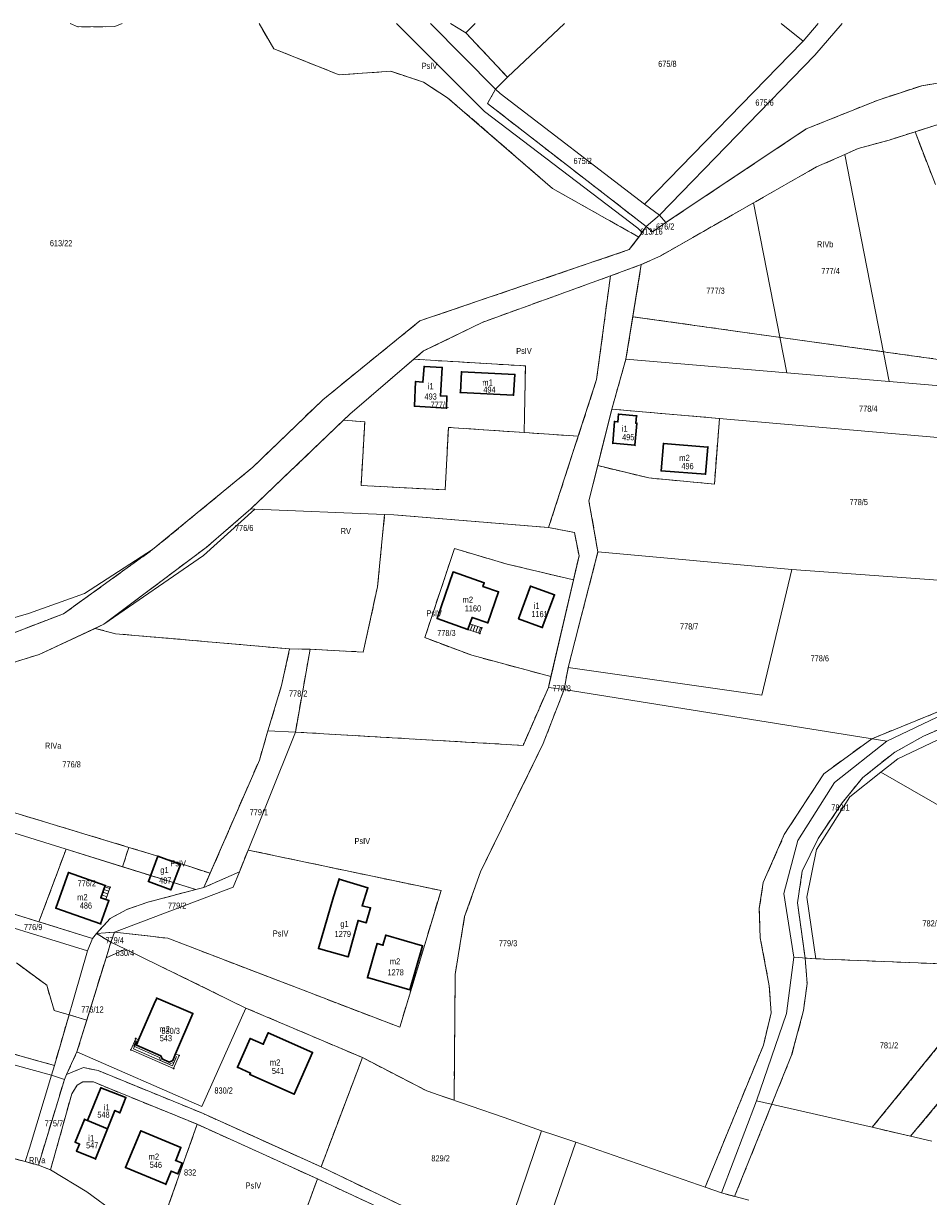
# Model space of a CAD drawing. Header units: metres. Extents: x 7498273 to 7499989, y 5499795 to 5500810.
# Tile 24 of 40: x 7499058 to 7499281, y 5500521 to 5500810. Entities that reach past the tile are written whole.
import ezdxf

# ---------------------------------------------------------------- set-up
doc = ezdxf.new("R2010")
doc.units = ezdxf.units.M
doc.header["$MEASUREMENT"] = 0
doc.linetypes.add('2.25_0.75', pattern=[3, 2.25, -0.75])
doc.layers.get('0').update_dxf_attribs({"color": 2})
for name, color, linetype, lineweight in [('209-oznaczenie konturu klasyfikacyjnego', 7, 'Continuous', 0), ('211-numer działki ewidencyjnej', 7, 'Continuous', 0), ('217-kontur klasyfikacyjny', 7, 'Continuous', 0), ('218-kontur użytku gruntowego', 7, 'Continuous', 0), ('219-działka ewidencyjna', 7, 'Continuous', 0), ('312-budynek ewidencyjny', 7, 'Continuous', 0), ('312-oznaczenie budynku ewidencyjnego', 7, 'Continuous', 0), ('312-oznaczenie budynku ewidencyjnego-Atr117', 7, 'Continuous', 0), ('352-schody', 7, 'Continuous', 0), ('Punkt budynku', 7, 'Continuous', 0), ('taras', 7, 'Continuous', 0)]:
    doc.layers.add(name, color=color, linetype=linetype, lineweight=lineweight)
doc.styles.get("Standard").update_dxf_attribs({"font": 'Working1250.shx', "width": 0.75})

# ---------------------------------------------------------------- blocks, each defined once
blk = doc.blocks.new('PUNKTBUD')
at = {"color": 0}
blk.add_circle((0, 0), 0.09, dxfattribs=at)

msp = doc.modelspace()

# ---------------------------------------------------------------- linework, layer by layer
at = {"layer": '217-kontur klasyfikacyjny', "color": 3, "linetype": '2.25_0.75', "lineweight": 13, "flags": 128}
for points in [[(7499071.79, 5500808.72), (7499069.878, 5500809.555)], [(7499082.696, 5500809.555), (7499080.88, 5500808.78)], [(7499119.96, 5500803.34), (7499116.341, 5500809.555)], [(7499163.427, 5500809.555), (7499167.24, 5500807.23)], [(7499080.88, 5500808.78), (7499071.79, 5500808.72)], [(7499167.24, 5500807.23), (7499177.52, 5500796.33)], [(7499136.03, 5500796.92), (7499119.96, 5500803.34)], [(7499148.78, 5500797.78), (7499136.03, 5500796.92)], [(7499156.8, 5500795.11), (7499148.78, 5500797.78)], [(7499162.73, 5500791.3), (7499156.8, 5500795.11)], [(7499177.52, 5500796.33), (7499174.51, 5500793.4)], [(7499279.46, 5500794.25), (7499294.96, 5500796.82)], [(7499174.51, 5500793.4), (7499172.56, 5500789.86)], [(7499268.66, 5500790.72), (7499279.46, 5500794.25)], [(7499188.56, 5500768.97), (7499162.73, 5500791.3)], [(7499172.56, 5500789.86), (7499211.63, 5500759.59)], [(7499251, 5500783.61), (7499268.66, 5500790.72)], [(7499216.45, 5500760.59), (7499251, 5500783.61)], [(7499283.69, 5500784.81), (7499277.76, 5500782.92)], [(7499271.37, 5500780.88), (7499263.79, 5500778.77)], [(7499277.76, 5500782.92), (7499271.37, 5500780.88)], [(7499282.77, 5500769.94), (7499277.76, 5500782.92)], [(7499263.79, 5500778.77), (7499260.51, 5500777.33)], [(7499260.51, 5500777.33), (7499253.5, 5500774.25)], [(7499253.5, 5500774.25), (7499238.05, 5500765.45)], [(7499209.8, 5500756.99), (7499188.56, 5500768.97)], [(7499238.05, 5500765.45), (7499215.23, 5500752.43)], [(7499213.18, 5500758.3), (7499216.45, 5500760.59)], [(7499209.8, 5500756.99), (7499210.66, 5500758.12)], [(7499210.66, 5500758.12), (7499211.63, 5500759.59)], [(7499211.63, 5500759.59), (7499213.18, 5500758.3)], [(7499207.45, 5500753.91), (7499209.8, 5500756.99)], [(7499155.92, 5500736.39), (7499207.45, 5500753.91)], [(7499215.23, 5500752.43), (7499210.41, 5500750.24)], [(7499210.41, 5500750.24), (7499202.79, 5500747.43)], [(7499208.32, 5500737.4), (7499210.41, 5500750.24)], [(7499202.79, 5500747.43), (7499171.26, 5500736.03)], [(7499202.79, 5500747.43), (7499199.42, 5500721.94)], [(7499206.62, 5500726.96), (7499208.32, 5500737.4)], [(7499296.97, 5500725.02), (7499208.32, 5500737.4)], [(7499132.06, 5500717), (7499155.92, 5500736.39)], [(7499171.26, 5500736.03), (7499156.85, 5500728.99)], [(7499156.85, 5500728.99), (7499154.47, 5500726.95)], [(7499154.47, 5500726.95), (7499181.89, 5500725.3)], [(7499203.15, 5500714.67), (7499206.62, 5500726.96)], [(7499181.89, 5500725.3), (7499181.6, 5500708.91)], [(7499199.42, 5500721.94), (7499194.89, 5500708.01)], [(7499114.85, 5500700.42), (7499132.06, 5500717)], [(7499199.68, 5500700.79), (7499203.15, 5500714.67)], [(7499203.15, 5500714.67), (7499229.64, 5500712.38)], [(7499137.1, 5500711.93), (7499114.34, 5500690.15)], [(7499142.36, 5500711.57), (7499137.1, 5500711.93)], [(7499141.45, 5500695.9), (7499142.36, 5500711.57)], [(7499229.64, 5500712.38), (7499228.39, 5500696.25)], [(7499162.94, 5500710.18), (7499162.15, 5500694.79)], [(7499181.6, 5500708.91), (7499162.94, 5500710.18)], [(7499194.89, 5500708.01), (7499181.6, 5500708.91)], [(7499187.59, 5500685.54), (7499194.89, 5500708.01)], [(7499090.15, 5500680.11), (7499114.85, 5500700.42)], [(7499197.52, 5500692.15), (7499199.68, 5500700.79)], [(7499212.23, 5500697.74), (7499199.68, 5500700.79)], [(7499228.39, 5500696.25), (7499212.23, 5500697.74)], [(7499162.15, 5500694.79), (7499141.45, 5500695.9)], [(7499199.73, 5500679.61), (7499197.52, 5500692.15)], [(7499114.34, 5500690.15), (7499103.32, 5500680.64)], [(7499145.5, 5500670.94), (7499147.25, 5500688.77)], [(7499147.25, 5500688.77), (7499149.49, 5500688.68)], [(7499149.49, 5500688.68), (7499187.59, 5500685.54)], [(7499187.59, 5500685.54), (7499193.97, 5500684.35)], [(7499193.97, 5500684.35), (7499195.09, 5500678.56)], [(7499068.25, 5500664.35), (7499090.15, 5500680.11)], [(7499103.32, 5500680.64), (7499078.19, 5500661.76)], [(7499157.13, 5500658.46), (7499164.42, 5500680.38)], [(7499164.42, 5500680.38), (7499177.4, 5500676.54)], [(7499192.42, 5500651.11), (7499199.73, 5500679.61)], [(7499177.4, 5500676.54), (7499193.71, 5500672.65)], [(7499195.09, 5500678.56), (7499193.71, 5500672.65)], [(7499141.96, 5500654.92), (7499145.5, 5500670.94)], [(7499193.71, 5500672.65), (7499188.18, 5500648.88)], [(7499053.34, 5500658.62), (7499068.25, 5500664.35)], [(7499076, 5500660.74), (7499062.21, 5500654.31)], [(7499078.19, 5500661.76), (7499076, 5500660.74)], [(7499081.05, 5500659.44), (7499076, 5500660.74)], [(7499123.86, 5500655.7), (7499081.05, 5500659.44)], [(7499168.68, 5500654.13), (7499157.13, 5500658.46)], [(7499062.21, 5500654.31), (7499049.68, 5500650.43)], [(7499121.87, 5500646.68), (7499123.86, 5500655.7)], [(7499123.86, 5500655.7), (7499128.9, 5500655.61)], [(7499125.28, 5500635.23), (7499128.9, 5500655.61)], [(7499128.9, 5500655.61), (7499141.96, 5500654.92)], [(7499188.18, 5500648.88), (7499168.68, 5500654.13)], [(7499191.39, 5500645.74), (7499192.42, 5500651.11)], [(7499188.18, 5500648.88), (7499187.56, 5500646.22)], [(7499118.53, 5500635.55), (7499121.87, 5500646.68)], [(7499187.56, 5500646.22), (7499181.31, 5500631.95)], [(7499186.3, 5500632.44), (7499191.39, 5500645.74)], [(7499267.15, 5500633.61), (7499290.56, 5500643.13)], [(7499279.82, 5500634.24), (7499299.44, 5500642.68)], [(7499116.43, 5500628.35), (7499118.53, 5500635.55)], [(7499181.31, 5500631.95), (7499125.28, 5500635.23)], [(7499255.3, 5500624.96), (7499267.15, 5500633.61)], [(7499272.79, 5500630.29), (7499279.82, 5500634.24)], [(7499170.8, 5500600.88), (7499186.3, 5500632.44)], [(7499104.32, 5500600.49), (7499116.43, 5500628.35)], [(7499264.92, 5500624.08), (7499272.79, 5500630.29)], [(7499245.6, 5500610), (7499255.3, 5500624.96)], [(7499026.45, 5500624.36), (7499084.28, 5500606.88)], [(7499259.84, 5500617.81), (7499264.92, 5500624.08)], [(7499253.89, 5500609.03), (7499259.84, 5500617.81)], [(7499240.42, 5500598.22), (7499245.6, 5500610)], [(7499250.01, 5500601), (7499253.89, 5500609.03)], [(7499062.19, 5500588.57), (7499068.87, 5500606.42)], [(7499068.87, 5500606.42), (7499082.78, 5500602.1)], [(7499082.78, 5500602.1), (7499084.28, 5500606.88)], [(7499084.28, 5500606.88), (7499091.45, 5500604.71)], [(7499091.45, 5500604.71), (7499104.32, 5500600.49)], [(7499113.64, 5500606.21), (7499111.51, 5500600.89)], [(7499161.12, 5500596.23), (7499113.64, 5500606.21)], [(7499082.78, 5500602.1), (7499100.8, 5500596.5)], [(7499111.51, 5500600.89), (7499102.8, 5500596.99)], [(7499104.32, 5500600.49), (7499102.8, 5500596.99)], [(7499166.94, 5500589.85), (7499170.8, 5500600.88)], [(7499248.85, 5500593.23), (7499250.01, 5500601)], [(7499100.8, 5500596.5), (7499088.96, 5500593.37)], [(7499102.8, 5500596.99), (7499100.8, 5500596.5)], [(7499150.97, 5500562.62), (7499161.12, 5500596.23)], [(7499239.45, 5500591.81), (7499240.42, 5500598.22)], [(7499062.19, 5500588.57), (7499042.6, 5500594.64)], [(7499088.96, 5500593.37), (7499083.78, 5500591.62)], [(7499250.72, 5500579.64), (7499248.85, 5500593.23)], [(7499083.78, 5500591.62), (7499079.68, 5500589.35)], [(7499239.66, 5500584.63), (7499239.45, 5500591.81)], [(7499075.36, 5500584.48), (7499062.19, 5500588.57)], [(7499079.68, 5500589.35), (7499076.35, 5500585.69)], [(7499164.61, 5500575.62), (7499166.94, 5500589.85)], [(7499320.32, 5500588.2), (7499276.67, 5500535.79)], [(7499076.35, 5500585.69), (7499075.36, 5500584.48)], [(7499076.35, 5500585.69), (7499080.77, 5500585.99)], [(7499079.87, 5500583.56), (7499076.35, 5500585.69)], [(7499080.77, 5500585.99), (7499093.9, 5500584.52)], [(7499093.9, 5500584.52), (7499150.97, 5500562.62)], [(7499241.91, 5500572.82), (7499239.66, 5500584.63)], [(7499078.69, 5500579.71), (7499079.87, 5500583.56)], [(7499078.69, 5500579.71), (7499083.46, 5500581.81)], [(7499083.46, 5500581.81), (7499113.12, 5500567.35)], [(7499056.67, 5500578.45), (7499064.09, 5500572.94)], [(7499073.97, 5500564.4), (7499078.69, 5500579.71)], [(7499253.37, 5500579.46), (7499250.72, 5500579.64)], [(7499250.72, 5500579.64), (7499251.19, 5500573.35)], [(7499299.48, 5500577.61), (7499253.37, 5500579.46)], [(7499164.35, 5500544.66), (7499164.61, 5500575.62)], [(7499267.24, 5500538), (7499299.48, 5500577.61)], [(7499064.09, 5500572.94), (7499065.96, 5500566.72)], [(7499242.35, 5500566.2), (7499241.91, 5500572.82)], [(7499251.19, 5500573.35), (7499250.34, 5500566.71)], [(7499113.12, 5500567.35), (7499141.77, 5500555.15)], [(7499065.96, 5500566.72), (7499069.59, 5500565.67)], [(7499069.59, 5500565.67), (7499065.99, 5500553.24)], [(7499073.97, 5500564.4), (7499069.59, 5500565.67)], [(7499071.55, 5500556.56), (7499073.97, 5500564.4)], [(7499240.47, 5500558.23), (7499242.35, 5500566.2)], [(7499250.34, 5500566.71), (7499247.4, 5500555.78)], [(7499226.11, 5500523.27), (7499240.47, 5500558.23)], [(7499065.99, 5500553.24), (7499050.92, 5500557.41)], [(7499068.96, 5500551), (7499071.55, 5500556.56)], [(7499247.4, 5500555.78), (7499233.37, 5500521)], [(7499073.17, 5500552.72), (7499068.96, 5500551)], [(7499076.75, 5500551.96), (7499073.17, 5500552.72)], [(7499141.77, 5500555.15), (7499131.62, 5500528.27)], [(7499141.77, 5500555.15), (7499157.61, 5500546.96)], [(7499062.04, 5500528.66), (7499068.46, 5500549.79)], [(7499068.46, 5500549.79), (7499068.96, 5500551)], [(7499102.4, 5500541.47), (7499076.75, 5500551.96)], [(7499070.24, 5500546.23), (7499071.58, 5500548.36)], [(7499071.58, 5500548.36), (7499072.99, 5500549.21)], [(7499072.99, 5500549.21), (7499075.61, 5500549.17)], [(7499075.61, 5500549.17), (7499079.52, 5500547.52)], [(7499079.52, 5500547.52), (7499101.11, 5500538.76)], [(7499157.61, 5500546.96), (7499160.45, 5500545.99)], [(7499065.04, 5500527.52), (7499070.24, 5500546.23)], [(7499160.45, 5500545.99), (7499164.35, 5500544.66)], [(7499119.41, 5500533.79), (7499102.4, 5500541.47)], [(7499101.11, 5500538.76), (7499093.36, 5500516.77)], [(7499130.71, 5500525.33), (7499101.11, 5500538.76)], [(7499276.67, 5500535.79), (7499267.24, 5500538)], [(7499032.7, 5500536.58), (7499058.78, 5500529.56)], [(7499131.62, 5500528.27), (7499119.41, 5500533.79)], [(7499058.78, 5500529.56), (7499062.04, 5500528.66)], [(7499062.04, 5500528.66), (7499065.04, 5500527.52)], [(7499131.62, 5500528.27), (7499151.94, 5500518.51)], [(7499123.69, 5500506.08), (7499130.71, 5500525.33)], [(7499160.73, 5500511.31), (7499130.71, 5500525.33)], [(7499230.15, 5500521.86), (7499226.11, 5500523.27)], [(7499233.37, 5500521), (7499230.15, 5500521.86)]]:
    msp.add_lwpolyline(points, dxfattribs=at)
at = {"layer": '218-kontur użytku gruntowego', "color": 3, "linetype": 'Continuous', "lineweight": 13, "flags": 128}
for points in [[(7499069.878, 5500809.555), (7499071.79, 5500808.72)], [(7499080.88, 5500808.78), (7499082.696, 5500809.555)], [(7499119.96, 5500803.34), (7499116.341, 5500809.555)], [(7499163.427, 5500809.555), (7499167.24, 5500807.23)], [(7499071.79, 5500808.72), (7499080.88, 5500808.78)], [(7499167.24, 5500807.23), (7499177.52, 5500796.33)], [(7499136.03, 5500796.92), (7499119.96, 5500803.34)], [(7499148.78, 5500797.78), (7499136.03, 5500796.92)], [(7499156.8, 5500795.11), (7499148.78, 5500797.78)], [(7499162.73, 5500791.3), (7499156.8, 5500795.11)], [(7499177.52, 5500796.33), (7499174.51, 5500793.4)], [(7499279.46, 5500794.25), (7499294.96, 5500796.82)], [(7499174.51, 5500793.4), (7499172.56, 5500789.86)], [(7499268.66, 5500790.72), (7499279.46, 5500794.25)], [(7499188.56, 5500768.97), (7499162.73, 5500791.3)], [(7499172.56, 5500789.86), (7499211.63, 5500759.59)], [(7499251, 5500783.61), (7499268.66, 5500790.72)], [(7499216.45, 5500760.59), (7499251, 5500783.61)], [(7499283.69, 5500784.81), (7499277.76, 5500782.92)], [(7499271.37, 5500780.88), (7499263.79, 5500778.77)], [(7499277.76, 5500782.92), (7499271.37, 5500780.88)], [(7499277.76, 5500782.92), (7499282.77, 5500769.94)], [(7499263.79, 5500778.77), (7499260.51, 5500777.33)], [(7499260.51, 5500777.33), (7499253.5, 5500774.25)], [(7499253.5, 5500774.25), (7499238.05, 5500765.45)], [(7499209.8, 5500756.99), (7499188.56, 5500768.97)], [(7499238.05, 5500765.45), (7499215.23, 5500752.43)], [(7499213.18, 5500758.3), (7499216.45, 5500760.59)], [(7499209.8, 5500756.99), (7499210.66, 5500758.12)], [(7499210.66, 5500758.12), (7499211.63, 5500759.59)], [(7499211.63, 5500759.59), (7499213.18, 5500758.3)], [(7499207.45, 5500753.91), (7499209.8, 5500756.99)], [(7499155.92, 5500736.39), (7499207.45, 5500753.91)], [(7499215.23, 5500752.43), (7499210.41, 5500750.24)], [(7499210.41, 5500750.24), (7499202.79, 5500747.43)], [(7499210.41, 5500750.24), (7499208.32, 5500737.4)], [(7499202.79, 5500747.43), (7499171.26, 5500736.03)], [(7499199.42, 5500721.94), (7499202.79, 5500747.43)], [(7499208.32, 5500737.4), (7499206.62, 5500726.96)], [(7499208.32, 5500737.4), (7499296.97, 5500725.02)], [(7499132.06, 5500717), (7499155.92, 5500736.39)], [(7499171.26, 5500736.03), (7499156.85, 5500728.99)], [(7499156.85, 5500728.99), (7499154.47, 5500726.95)], [(7499154.47, 5500726.95), (7499138.71, 5500713.47)], [(7499181.89, 5500725.3), (7499154.47, 5500726.95)], [(7499206.62, 5500726.96), (7499203.15, 5500714.67)], [(7499181.6, 5500708.91), (7499181.89, 5500725.3)], [(7499194.89, 5500708.01), (7499199.42, 5500721.94)], [(7499114.85, 5500700.42), (7499132.06, 5500717)], [(7499203.15, 5500714.67), (7499199.68, 5500700.79)], [(7499229.64, 5500712.38), (7499203.15, 5500714.67)], [(7499137.1, 5500711.93), (7499114.34, 5500690.15)], [(7499138.71, 5500713.47), (7499137.1, 5500711.93)], [(7499137.1, 5500711.93), (7499142.36, 5500711.57)], [(7499142.36, 5500711.57), (7499141.45, 5500695.9)], [(7499228.39, 5500696.25), (7499229.64, 5500712.38)], [(7499162.15, 5500694.79), (7499162.94, 5500710.18)], [(7499162.94, 5500710.18), (7499181.6, 5500708.91)], [(7499181.6, 5500708.91), (7499194.89, 5500708.01)], [(7499194.89, 5500708.01), (7499187.59, 5500685.54)], [(7499090.15, 5500680.11), (7499114.85, 5500700.42)], [(7499199.68, 5500700.79), (7499197.52, 5500692.15)], [(7499199.68, 5500700.79), (7499212.23, 5500697.74)], [(7499212.23, 5500697.74), (7499228.39, 5500696.25)], [(7499141.45, 5500695.9), (7499162.15, 5500694.79)], [(7499197.52, 5500692.15), (7499199.73, 5500679.61)], [(7499114.34, 5500690.15), (7499103.32, 5500680.64)], [(7499147.25, 5500688.77), (7499145.5, 5500670.94)], [(7499149.49, 5500688.68), (7499147.25, 5500688.77)], [(7499187.59, 5500685.54), (7499149.49, 5500688.68)], [(7499193.97, 5500684.35), (7499187.59, 5500685.54)], [(7499195.09, 5500678.56), (7499193.97, 5500684.35)], [(7499068.25, 5500664.35), (7499090.15, 5500680.11)], [(7499103.32, 5500680.64), (7499078.19, 5500661.76)], [(7499164.42, 5500680.38), (7499157.13, 5500658.46)], [(7499177.4, 5500676.54), (7499164.42, 5500680.38)], [(7499199.73, 5500679.61), (7499192.42, 5500651.11)], [(7499193.71, 5500672.65), (7499177.4, 5500676.54)], [(7499193.71, 5500672.65), (7499195.09, 5500678.56)], [(7499145.5, 5500670.94), (7499141.96, 5500654.92)], [(7499188.18, 5500648.88), (7499193.71, 5500672.65)], [(7499053.34, 5500658.62), (7499068.25, 5500664.35)], [(7499076, 5500660.74), (7499062.21, 5500654.31)], [(7499078.19, 5500661.76), (7499076, 5500660.74)], [(7499076, 5500660.74), (7499081.05, 5500659.44)], [(7499081.05, 5500659.44), (7499123.86, 5500655.7)], [(7499157.13, 5500658.46), (7499168.68, 5500654.13)], [(7499062.21, 5500654.31), (7499049.68, 5500650.43)], [(7499123.86, 5500655.7), (7499121.87, 5500646.68)], [(7499128.9, 5500655.61), (7499123.86, 5500655.7)], [(7499128.9, 5500655.61), (7499125.28, 5500635.23)], [(7499141.96, 5500654.92), (7499128.9, 5500655.61)], [(7499168.68, 5500654.13), (7499188.18, 5500648.88)], [(7499192.42, 5500651.11), (7499191.39, 5500645.74)], [(7499187.56, 5500646.22), (7499188.18, 5500648.88)], [(7499121.87, 5500646.68), (7499118.53, 5500635.55)], [(7499181.31, 5500631.95), (7499187.56, 5500646.22)], [(7499191.39, 5500645.74), (7499186.3, 5500632.44)], [(7499290.56, 5500643.13), (7499267.15, 5500633.61)], [(7499299.44, 5500642.68), (7499279.82, 5500634.24)], [(7499118.53, 5500635.55), (7499116.43, 5500628.35)], [(7499125.28, 5500635.23), (7499181.31, 5500631.95)], [(7499267.15, 5500633.61), (7499255.3, 5500624.96)], [(7499279.82, 5500634.24), (7499272.79, 5500630.29)], [(7499186.3, 5500632.44), (7499170.8, 5500600.88)], [(7499116.43, 5500628.35), (7499104.32, 5500600.49)], [(7499272.79, 5500630.29), (7499264.92, 5500624.08)], [(7499255.3, 5500624.96), (7499245.6, 5500610)], [(7499026.45, 5500624.36), (7499084.28, 5500606.88)], [(7499264.92, 5500624.08), (7499259.84, 5500617.81)], [(7499259.84, 5500617.81), (7499253.89, 5500609.03)], [(7499245.6, 5500610), (7499240.42, 5500598.22)], [(7499253.89, 5500609.03), (7499250.01, 5500601)], [(7499068.87, 5500606.42), (7499062.19, 5500588.57)], [(7499082.78, 5500602.1), (7499068.87, 5500606.42)], [(7499084.28, 5500606.88), (7499082.78, 5500602.1)], [(7499091.45, 5500604.71), (7499084.28, 5500606.88)], [(7499104.32, 5500600.49), (7499091.45, 5500604.71)], [(7499111.51, 5500600.89), (7499113.64, 5500606.21)], [(7499113.64, 5500606.21), (7499161.12, 5500596.23)], [(7499082.78, 5500602.1), (7499100.8, 5500596.5)], [(7499102.8, 5500596.99), (7499111.51, 5500600.89)], [(7499104.32, 5500600.49), (7499102.8, 5500596.99)], [(7499170.8, 5500600.88), (7499166.94, 5500589.85)], [(7499250.01, 5500601), (7499248.85, 5500593.23)], [(7499088.96, 5500593.37), (7499100.8, 5500596.5)], [(7499100.8, 5500596.5), (7499102.8, 5500596.99)], [(7499161.12, 5500596.23), (7499150.97, 5500562.62)], [(7499240.42, 5500598.22), (7499239.45, 5500591.81)], [(7499042.6, 5500594.64), (7499062.19, 5500588.57)], [(7499083.78, 5500591.62), (7499088.96, 5500593.37)], [(7499248.85, 5500593.23), (7499250.72, 5500579.64)], [(7499079.68, 5500589.35), (7499083.78, 5500591.62)], [(7499239.45, 5500591.81), (7499239.66, 5500584.63)], [(7499062.19, 5500588.57), (7499075.36, 5500584.48)], [(7499076.35, 5500585.69), (7499079.68, 5500589.35)], [(7499166.94, 5500589.85), (7499164.61, 5500575.62)], [(7499276.67, 5500535.79), (7499320.32, 5500588.2)], [(7499075.36, 5500584.48), (7499076.35, 5500585.69)], [(7499080.77, 5500585.99), (7499076.35, 5500585.69)], [(7499076.35, 5500585.69), (7499079.87, 5500583.56)], [(7499093.9, 5500584.52), (7499080.77, 5500585.99)], [(7499150.97, 5500562.62), (7499093.9, 5500584.52)], [(7499239.66, 5500584.63), (7499241.91, 5500572.82)], [(7499079.87, 5500583.56), (7499078.69, 5500579.71)], [(7499078.69, 5500579.71), (7499083.46, 5500581.81)], [(7499083.46, 5500581.81), (7499113.12, 5500567.35)], [(7499064.09, 5500572.94), (7499056.67, 5500578.45)], [(7499078.69, 5500579.71), (7499073.97, 5500564.4)], [(7499250.72, 5500579.64), (7499253.37, 5500579.46)], [(7499251.19, 5500573.35), (7499250.72, 5500579.64)], [(7499253.37, 5500579.46), (7499299.48, 5500577.61)], [(7499164.61, 5500575.62), (7499164.35, 5500544.66)], [(7499299.48, 5500577.61), (7499267.24, 5500538)], [(7499065.96, 5500566.72), (7499064.09, 5500572.94)], [(7499241.91, 5500572.82), (7499242.35, 5500566.2)], [(7499250.34, 5500566.71), (7499251.19, 5500573.35)], [(7499113.12, 5500567.35), (7499141.77, 5500555.15)], [(7499069.59, 5500565.67), (7499065.96, 5500566.72)], [(7499065.99, 5500553.24), (7499069.59, 5500565.67)], [(7499069.59, 5500565.67), (7499073.97, 5500564.4)], [(7499073.97, 5500564.4), (7499071.55, 5500556.56)], [(7499242.35, 5500566.2), (7499240.47, 5500558.23)], [(7499247.4, 5500555.78), (7499250.34, 5500566.71)], [(7499240.47, 5500558.23), (7499226.11, 5500523.27)], [(7499050.92, 5500557.41), (7499065.99, 5500553.24)], [(7499071.55, 5500556.56), (7499068.96, 5500551)], [(7499233.37, 5500521), (7499247.4, 5500555.78)], [(7499068.96, 5500551), (7499073.17, 5500552.72)], [(7499073.17, 5500552.72), (7499076.75, 5500551.96)], [(7499141.77, 5500555.15), (7499131.62, 5500528.27)], [(7499157.61, 5500546.96), (7499141.77, 5500555.15)], [(7499062.04, 5500528.66), (7499068.46, 5500549.79)], [(7499068.46, 5500549.79), (7499068.96, 5500551)], [(7499076.75, 5500551.96), (7499102.4, 5500541.47)], [(7499071.58, 5500548.36), (7499070.24, 5500546.23)], [(7499072.99, 5500549.21), (7499071.58, 5500548.36)], [(7499075.61, 5500549.17), (7499072.99, 5500549.21)], [(7499079.52, 5500547.52), (7499075.61, 5500549.17)], [(7499101.11, 5500538.76), (7499079.52, 5500547.52)], [(7499160.45, 5500545.99), (7499157.61, 5500546.96)], [(7499070.24, 5500546.23), (7499065.04, 5500527.52)], [(7499164.35, 5500544.66), (7499160.45, 5500545.99)], [(7499102.4, 5500541.47), (7499119.41, 5500533.79)], [(7499101.11, 5500538.76), (7499093.36, 5500516.77)], [(7499130.71, 5500525.33), (7499101.11, 5500538.76)], [(7499267.24, 5500538), (7499276.67, 5500535.79)], [(7499032.7, 5500536.58), (7499058.78, 5500529.56)], [(7499119.41, 5500533.79), (7499131.62, 5500528.27)], [(7499058.78, 5500529.56), (7499062.04, 5500528.66)], [(7499062.04, 5500528.66), (7499065.04, 5500527.52)], [(7499065.04, 5500527.52), (7499073.99, 5500522.1)], [(7499131.62, 5500528.27), (7499151.94, 5500518.51)], [(7499123.69, 5500506.08), (7499130.71, 5500525.33)], [(7499160.73, 5500511.31), (7499130.71, 5500525.33)], [(7499073.99, 5500522.1), (7499081.08, 5500516.92)], [(7499226.11, 5500523.27), (7499230.15, 5500521.86)], [(7499230.15, 5500521.86), (7499233.37, 5500521)]]:
    msp.add_lwpolyline(points, dxfattribs=at)
at = {"layer": '219-działka ewidencyjna', "color": 3, "linetype": 'Continuous', "lineweight": 13, "flags": 128}
for points in [[(7499150.174, 5500809.555), (7499171.8, 5500787.92)], [(7499158.56, 5500809.555), (7499174.51, 5500793.4)], [(7499167.24, 5500807.23), (7499169.559, 5500809.555)], [(7499177.52, 5500796.33), (7499191.508, 5500809.555)], [(7499244.848, 5500809.555), (7499250.24, 5500805.21)], [(7499253.932, 5500809.555), (7499250.24, 5500805.21)], [(7499253.1, 5500801.74), (7499259.806, 5500809.555)], [(7499167.24, 5500807.23), (7499177.52, 5500796.33)], [(7499211.22, 5500765.13), (7499250.02, 5500804.96)], [(7499250.02, 5500804.96), (7499250.24, 5500805.21)], [(7499214.87, 5500762.39), (7499253.1, 5500801.74)], [(7499177.52, 5500796.33), (7499174.51, 5500793.4)], [(7499294.96, 5500796.82), (7499279.46, 5500794.25)], [(7499172.56, 5500789.86), (7499174.51, 5500793.4)], [(7499174.51, 5500793.4), (7499175.69, 5500792.33)], [(7499211.22, 5500765.13), (7499175.69, 5500792.33)], [(7499268.66, 5500790.72), (7499279.46, 5500794.25)], [(7499172.56, 5500789.86), (7499211.63, 5500759.59)], [(7499251, 5500783.61), (7499268.66, 5500790.72)], [(7499171.8, 5500787.92), (7499209.58, 5500759.21)], [(7499216.45, 5500760.59), (7499251, 5500783.61)], [(7499271.37, 5500780.88), (7499283.69, 5500784.81)], [(7499263.79, 5500778.77), (7499271.37, 5500780.88)], [(7499260.51, 5500777.33), (7499263.79, 5500778.77)], [(7499253.5, 5500774.25), (7499260.51, 5500777.33)], [(7499260.51, 5500777.33), (7499271.38, 5500721.51)], [(7499238.05, 5500765.45), (7499253.5, 5500774.25)], [(7499211.22, 5500765.13), (7499214.87, 5500762.39)], [(7499215.23, 5500752.43), (7499238.05, 5500765.45)], [(7499238.05, 5500765.45), (7499246.19, 5500723.64)], [(7499211.63, 5500759.59), (7499214.87, 5500762.39)], [(7499213.18, 5500758.3), (7499216.45, 5500760.59)], [(7499214.87, 5500762.39), (7499216.45, 5500760.59)], [(7499210.66, 5500758.12), (7499207.45, 5500753.91)], [(7499210.66, 5500758.12), (7499209.58, 5500759.21)], [(7499210.66, 5500758.12), (7499211.63, 5500759.59)], [(7499211.63, 5500759.59), (7499213.18, 5500758.3)], [(7499155.92, 5500736.39), (7499207.45, 5500753.91)], [(7499210.41, 5500750.24), (7499215.23, 5500752.43)], [(7499202.79, 5500747.43), (7499210.41, 5500750.24)], [(7499206.62, 5500726.96), (7499210.41, 5500750.24)], [(7499171.26, 5500736.03), (7499202.79, 5500747.43)], [(7499199.42, 5500721.94), (7499202.79, 5500747.43)], [(7499155.92, 5500736.39), (7499132.06, 5500717)], [(7499156.85, 5500728.99), (7499171.26, 5500736.03)], [(7499138.71, 5500713.47), (7499156.85, 5500728.99)], [(7499203.15, 5500714.67), (7499206.62, 5500726.96)], [(7499206.62, 5500726.96), (7499246.19, 5500723.64)], [(7499246.19, 5500723.64), (7499271.38, 5500721.51)], [(7499187.59, 5500685.54), (7499199.42, 5500721.94)], [(7499271.38, 5500721.51), (7499310.91, 5500718.15)], [(7499114.85, 5500700.42), (7499132.06, 5500717)], [(7499197.52, 5500692.15), (7499203.15, 5500714.67)], [(7499203.15, 5500714.67), (7499324.84, 5500704.13)], [(7499114.34, 5500690.15), (7499138.71, 5500713.47)], [(7499090.15, 5500680.11), (7499114.85, 5500700.42)], [(7499197.52, 5500692.15), (7499199.73, 5500679.61)], [(7499102.67, 5500678.69), (7499115.28, 5500690.1)], [(7499103.32, 5500680.64), (7499114.34, 5500690.15)], [(7499114.34, 5500690.15), (7499115.28, 5500690.1)], [(7499115.28, 5500690.1), (7499147.25, 5500688.77)], [(7499145.5, 5500670.94), (7499147.25, 5500688.77)], [(7499147.25, 5500688.77), (7499149.49, 5500688.68)], [(7499149.49, 5500688.68), (7499187.59, 5500685.54)], [(7499187.59, 5500685.54), (7499193.97, 5500684.35)], [(7499193.97, 5500684.35), (7499195.09, 5500678.56)], [(7499068.25, 5500664.35), (7499090.15, 5500680.11)], [(7499090.15, 5500680.11), (7499073.37, 5500669.36)], [(7499078.19, 5500661.76), (7499103.32, 5500680.64)], [(7499192.42, 5500651.11), (7499199.73, 5500679.61)], [(7499199.73, 5500679.61), (7499247.45, 5500675.23)], [(7499078.19, 5500661.76), (7499102.67, 5500678.69)], [(7499187.56, 5500646.22), (7499195.09, 5500678.56)], [(7499240.05, 5500644.33), (7499247.45, 5500675.23)], [(7499247.45, 5500675.23), (7499312.74, 5500670.46)], [(7499141.96, 5500654.92), (7499145.5, 5500670.94)], [(7499059.63, 5500664.38), (7499073.37, 5500669.36)], [(7499012.72, 5500650.77), (7499059.63, 5500664.38)], [(7499053.34, 5500658.62), (7499068.25, 5500664.35)], [(7499062.21, 5500654.31), (7499078.19, 5500661.76)], [(7499049.68, 5500650.43), (7499062.21, 5500654.31)], [(7499121.87, 5500646.68), (7499123.86, 5500655.7)], [(7499123.86, 5500655.7), (7499128.9, 5500655.61)], [(7499125.28, 5500635.23), (7499128.9, 5500655.61)], [(7499141.96, 5500654.92), (7499128.9, 5500655.61)], [(7499191.39, 5500645.74), (7499192.42, 5500651.11)], [(7499192.42, 5500651.11), (7499240.05, 5500644.33)], [(7499118.53, 5500635.55), (7499121.87, 5500646.68)], [(7499181.31, 5500631.95), (7499187.56, 5500646.22)], [(7499187.56, 5500646.22), (7499191.39, 5500645.74)], [(7499191.39, 5500645.74), (7499270.84, 5500633.02)], [(7499270.84, 5500633.02), (7499299.03, 5500646.43)], [(7499273.54, 5500628.66), (7499302.73, 5500642.54)], [(7499111.51, 5500600.89), (7499125.28, 5500635.23)], [(7499116.43, 5500628.35), (7499118.53, 5500635.55)], [(7499118.53, 5500635.55), (7499125.28, 5500635.23)], [(7499125.28, 5500635.23), (7499181.31, 5500631.95)], [(7499257.92, 5500622.79), (7499270.84, 5500633.02)], [(7499102.8, 5500596.99), (7499116.43, 5500628.35)], [(7499269.39, 5500625.36), (7499273.54, 5500628.66)], [(7499261.76, 5500619.34), (7499269.39, 5500625.36)], [(7499269.39, 5500625.36), (7499305.21, 5500604.75)], [(7499248.92, 5500608.53), (7499257.92, 5500622.79)], [(7499253.55, 5500606.31), (7499261.76, 5500619.34)], [(7499047.5, 5500613.05), (7499100.8, 5500596.5)], [(7499245.51, 5500595.49), (7499248.92, 5500608.53)], [(7499251.18, 5500594.59), (7499253.55, 5500606.31)], [(7499102.8, 5500596.99), (7499111.51, 5500600.89)], [(7499110, 5500597.08), (7499111.51, 5500600.89)], [(7499080.77, 5500585.99), (7499110, 5500597.08)], [(7499088.96, 5500593.37), (7499100.8, 5500596.5)], [(7499100.8, 5500596.5), (7499102.8, 5500596.99)], [(7499042.6, 5500594.64), (7499075.36, 5500584.48)], [(7499083.78, 5500591.62), (7499088.96, 5500593.37)], [(7499245.51, 5500595.49), (7499247.95, 5500579.84)], [(7499251.18, 5500594.59), (7499253.37, 5500579.46)], [(7499041.62, 5500591.43), (7499074.15, 5500581.4)], [(7499079.68, 5500589.35), (7499083.78, 5500591.62)], [(7499076.35, 5500585.69), (7499079.68, 5500589.35)], [(7499074.15, 5500581.4), (7499075.36, 5500584.48)], [(7499076.35, 5500585.69), (7499075.36, 5500584.48)], [(7499076.35, 5500585.69), (7499080.77, 5500585.99)], [(7499076.35, 5500585.69), (7499079.87, 5500583.56)], [(7499079.87, 5500583.56), (7499080.77, 5500585.99)], [(7499065.99, 5500553.24), (7499074.15, 5500581.4)], [(7499078.69, 5500579.71), (7499079.87, 5500583.56)], [(7499078.69, 5500579.71), (7499083.46, 5500581.81)], [(7499079.87, 5500583.56), (7499083.46, 5500581.81)], [(7499083.46, 5500581.81), (7499113.12, 5500567.35)], [(7499071.55, 5500556.56), (7499078.69, 5500579.71)], [(7499246.15, 5500565.99), (7499247.95, 5500579.84)], [(7499247.95, 5500579.84), (7499253.37, 5500579.46)], [(7499253.37, 5500579.46), (7499299.48, 5500577.61)], [(7499267.24, 5500538), (7499299.48, 5500577.61)], [(7499102.29, 5500543.14), (7499113.12, 5500567.35)], [(7499113.12, 5500567.35), (7499141.77, 5500555.15)], [(7499238.72, 5500544.48), (7499246.15, 5500565.99)], [(7499030.97, 5500562.93), (7499065.99, 5500553.24)], [(7499041.59, 5500557.33), (7499065.28, 5500550.81)], [(7499071.55, 5500556.56), (7499068.96, 5500551)], [(7499071.55, 5500556.56), (7499102.29, 5500543.14)], [(7499065.28, 5500550.81), (7499065.99, 5500553.24)], [(7499073.17, 5500552.72), (7499068.96, 5500551)], [(7499073.17, 5500552.72), (7499076.75, 5500551.96)], [(7499131.62, 5500528.27), (7499141.77, 5500555.15)], [(7499141.77, 5500555.15), (7499157.61, 5500546.96)], [(7499059.9, 5500532.88), (7499065.28, 5500550.81)], [(7499062.04, 5500528.66), (7499068.46, 5500549.79)], [(7499065.28, 5500550.81), (7499068.46, 5500549.79)], [(7499068.46, 5500549.79), (7499068.96, 5500551)], [(7499076.75, 5500551.96), (7499102.4, 5500541.47)], [(7499070.24, 5500546.23), (7499071.58, 5500548.36)], [(7499071.58, 5500548.36), (7499072.99, 5500549.21)], [(7499072.99, 5500549.21), (7499075.61, 5500549.17)], [(7499075.61, 5500549.17), (7499079.52, 5500547.52)], [(7499101.11, 5500538.76), (7499079.52, 5500547.52)], [(7499157.61, 5500546.96), (7499160.45, 5500545.99)], [(7499065.04, 5500527.52), (7499070.24, 5500546.23)], [(7499160.45, 5500545.99), (7499176.68, 5500540.45)], [(7499230.15, 5500521.86), (7499238.72, 5500544.48)], [(7499238.72, 5500544.48), (7499267.24, 5500538)], [(7499102.4, 5500541.47), (7499131.62, 5500528.27)], [(7499101.11, 5500538.76), (7499130.71, 5500525.33)], [(7499176.68, 5500540.45), (7499185.88, 5500537.14)], [(7499267.24, 5500538), (7499281.86, 5500534.57)], [(7499032.7, 5500536.58), (7499058.78, 5500529.56)], [(7499175.67, 5500507.11), (7499185.88, 5500537.14)], [(7499185.88, 5500537.14), (7499189.1, 5500536.08)], [(7499189.1, 5500536.08), (7499194.31, 5500534.37)], [(7499058.78, 5500529.56), (7499059.9, 5500532.88)], [(7499183.28, 5500502.46), (7499194.31, 5500534.37)], [(7499194.31, 5500534.37), (7499230.15, 5500521.86)], [(7499058.78, 5500529.56), (7499062.04, 5500528.66)], [(7499062.04, 5500528.66), (7499065.04, 5500527.52)], [(7499065.04, 5500527.52), (7499073.99, 5500522.1)], [(7499131.62, 5500528.27), (7499175.67, 5500507.11)], [(7499123.69, 5500506.08), (7499130.71, 5500525.33)], [(7499130.71, 5500525.33), (7499160.73, 5500511.31)], [(7499073.99, 5500522.1), (7499081.08, 5500516.92)], [(7499236.83, 5500520.07), (7499230.15, 5500521.86)]]:
    msp.add_lwpolyline(points, dxfattribs=at)
at = {"layer": '312-budynek ewidencyjny', "color": 7, "linetype": 'Continuous', "lineweight": 30, "flags": 128}
for points in [[(7499156.68, 5500721.35), (7499156.98, 5500725.19)], [(7499156.98, 5500725.19), (7499161.42, 5500724.92)], [(7499161.42, 5500724.92), (7499160.99, 5500717.97)], [(7499165.88, 5500718.77), (7499166.14, 5500723.85)], [(7499166.14, 5500723.85), (7499179.27, 5500723.19)], [(7499179.27, 5500723.19), (7499178.97, 5500718.11)], [(7499154.57, 5500715.39), (7499154.88, 5500721.44)], [(7499154.88, 5500721.44), (7499156.68, 5500721.35)], [(7499160.99, 5500717.97), (7499162.54, 5500717.87)], [(7499162.54, 5500717.87), (7499162.48, 5500714.94)], [(7499178.97, 5500718.11), (7499165.88, 5500718.77)], [(7499162.48, 5500714.94), (7499154.57, 5500715.39)], [(7499203.37, 5500706.27), (7499203.8, 5500711.66)], [(7499203.8, 5500711.66), (7499204.62, 5500711.59)], [(7499204.62, 5500711.59), (7499204.77, 5500713.44)], [(7499204.77, 5500713.44), (7499209.26, 5500713.03)], [(7499209.32, 5500711.18), (7499208.85, 5500705.78)], [(7499209.26, 5500713.03), (7499209.1, 5500711.2)], [(7499209.1, 5500711.2), (7499209.32, 5500711.18)], [(7499208.85, 5500705.78), (7499203.37, 5500706.27)], [(7499215.31, 5500699.52), (7499215.85, 5500706.24)], [(7499215.85, 5500706.24), (7499226.76, 5500705.36)], [(7499226.76, 5500705.36), (7499226.22, 5500698.65)], [(7499226.22, 5500698.65), (7499215.31, 5500699.52)], [(7499160.17, 5500663.17), (7499164.15, 5500674.62)], [(7499164.15, 5500674.62), (7499171.75, 5500671.98)], [(7499171.75, 5500671.98), (7499171.44, 5500671.07)], [(7499171.44, 5500671.07), (7499175.27, 5500669.74)], [(7499180.22, 5500663.13), (7499183.17, 5500671.12)], [(7499183.17, 5500671.12), (7499189.03, 5500669.02)], [(7499175.27, 5500669.74), (7499172.61, 5500662.09)], [(7499189.03, 5500669.02), (7499186.05, 5500660.98)], [(7499167.76, 5500660.48), (7499160.17, 5500663.17)], [(7499168.78, 5500663.42), (7499168.25, 5500661.88)], [(7499172.61, 5500662.09), (7499168.78, 5500663.42)], [(7499186.05, 5500660.98), (7499180.22, 5500663.13)], [(7499168.25, 5500661.88), (7499167.76, 5500660.48)], [(7499089.11, 5500598.51), (7499091.45, 5500604.71)], [(7499091.45, 5500604.71), (7499097.02, 5500602.66)], [(7499097.02, 5500602.66), (7499094.66, 5500596.44)], [(7499066.35, 5500591.91), (7499069.44, 5500600.68)], [(7499069.44, 5500600.68), (7499078.49, 5500597.49)], [(7499134.68, 5500594.69), (7499136.04, 5500599.09)], [(7499136.04, 5500599.09), (7499143.11, 5500596.91)], [(7499078.49, 5500597.49), (7499077.43, 5500594.48)], [(7499094.66, 5500596.44), (7499089.11, 5500598.51)], [(7499143.11, 5500596.91), (7499141.76, 5500592.51)], [(7499079.4, 5500593.79), (7499077.37, 5500588.03)], [(7499077.43, 5500594.48), (7499078.67, 5500594.04)], [(7499078.67, 5500594.04), (7499079.4, 5500593.79)], [(7499130.98, 5500582.02), (7499134.68, 5500594.69)], [(7499077.37, 5500588.03), (7499066.35, 5500591.91)], [(7499141.76, 5500592.51), (7499143.8, 5500591.96)], [(7499143.8, 5500591.96), (7499142.73, 5500588.33)], [(7499140.77, 5500588.88), (7499138.3, 5500579.98)], [(7499142.73, 5500588.33), (7499140.77, 5500588.88)], [(7499146.84, 5500582.79), (7499147.57, 5500585.29)], [(7499147.57, 5500585.29), (7499156.57, 5500582.66)], [(7499138.3, 5500579.98), (7499130.98, 5500582.02)], [(7499143.04, 5500574.82), (7499145.42, 5500583.19)], [(7499145.42, 5500583.19), (7499146.84, 5500582.79)], [(7499156.57, 5500582.66), (7499153.48, 5500571.85)], [(7499153.48, 5500571.85), (7499143.04, 5500574.82)], [(7499090.56, 5500568.39), (7499091.16, 5500569.79)], [(7499091.16, 5500569.79), (7499091.62, 5500569.59)], [(7499086.72, 5500559.52), (7499090.56, 5500568.39)], [(7499091.62, 5500569.59), (7499100.04, 5500565.98)], [(7499100.04, 5500565.98), (7499095.81, 5500556.07)], [(7499117.4, 5500558.45), (7499118.63, 5500561.24)], [(7499118.63, 5500561.24), (7499129.53, 5500556.4)], [(7499086.16, 5500558.24), (7499086.72, 5500559.52)], [(7499092.22, 5500555.56), (7499086.16, 5500558.24)], [(7499111.06, 5500552.76), (7499114.18, 5500559.87)], [(7499114.18, 5500559.87), (7499117.4, 5500558.45)], [(7499092.48, 5500554.81), (7499092.22, 5500555.56)], [(7499095.81, 5500556.07), (7499095.1, 5500554.42)], [(7499129.53, 5500556.4), (7499124.99, 5500546.17)], [(7499094.21, 5500554.05), (7499092.48, 5500554.81)], [(7499095.1, 5500554.42), (7499094.21, 5500554.05)], [(7499114.25, 5500551.35), (7499111.06, 5500552.76)], [(7499114.1, 5500551.03), (7499114.25, 5500551.35)], [(7499124.99, 5500546.17), (7499114.1, 5500551.03)], [(7499074.14, 5500539.65), (7499077.45, 5500547.73)], [(7499077.45, 5500547.73), (7499083.58, 5500545.3)], [(7499083.58, 5500545.3), (7499082.12, 5500541.58)], [(7499080.87, 5500542.1), (7499079.04, 5500537.64)], [(7499082.12, 5500541.58), (7499080.87, 5500542.1)], [(7499071.08, 5500534.32), (7499073.39, 5500539.96)], [(7499073.39, 5500539.96), (7499074.14, 5500539.65)], [(7499074.14, 5500539.65), (7499079.04, 5500537.64)], [(7499079.04, 5500537.64), (7499074.14, 5500539.65)], [(7499079.04, 5500537.64), (7499076.1, 5500530.21)], [(7499083.49, 5500528.09), (7499087.23, 5500537.12)], [(7499087.23, 5500537.12), (7499097.13, 5500533.02)], [(7499072.17, 5500533.87), (7499071.08, 5500534.32)], [(7499071.45, 5500532.12), (7499072.17, 5500533.87)], [(7499097.13, 5500533.02), (7499095.83, 5500529.85)], [(7499076.1, 5500530.21), (7499071.45, 5500532.12)], [(7499095.83, 5500529.85), (7499097.43, 5500529.19)], [(7499093.42, 5500523.98), (7499083.49, 5500528.09)], [(7499094.75, 5500527.21), (7499093.42, 5500523.98)], [(7499096.39, 5500526.54), (7499094.75, 5500527.21)], [(7499097.43, 5500529.19), (7499096.39, 5500526.54)]]:
    msp.add_lwpolyline(points, dxfattribs=at)
at = {"layer": '352-schody', "color": 7, "linetype": 'Continuous', "lineweight": 13, "flags": 128}
for points in [[(7499168.857, 5500661.668), (7499168.368, 5500660.268)], [(7499169.518, 5500661.437), (7499169.029, 5500660.038)], [(7499170.179, 5500661.206), (7499169.69, 5500659.808)], [(7499170.84, 5500660.975), (7499170.351, 5500659.578)], [(7499077.909, 5500595.839), (7499079.15, 5500595.402)], [(7499078.141, 5500596.5), (7499079.382, 5500596.063)], [(7499078.374, 5500597.16), (7499079.615, 5500596.723)], [(7499077.444, 5500594.519), (7499078.685, 5500594.082)], [(7499077.676, 5500595.179), (7499078.917, 5500594.742)]]:
    msp.add_lwpolyline(points, dxfattribs=at)
at = {"layer": '352-schody', "color": 7, "linetype": 'Continuous', "lineweight": 13}
for points in [[(7499171.17, 5500660.86), (7499168.25, 5500661.88), (7499167.76, 5500660.48), (7499170.69, 5500659.46)], [(7499171.17, 5500660.86), (7499168.25, 5500661.88), (7499167.76, 5500660.48), (7499170.69, 5500659.46)], [(7499078.49, 5500597.49), (7499077.43, 5500594.48), (7499078.67, 5500594.04), (7499079.73, 5500597.05)], [(7499078.49, 5500597.49), (7499077.43, 5500594.48), (7499078.67, 5500594.04), (7499079.73, 5500597.05)]]:
    msp.add_3dface(points, dxfattribs=at)
at = {"layer": 'taras', "lineweight": 13}
for p, q in [((7499084.77, 5500557.04), (7499085.99, 5500559.84)), ((7499085.429, 5500557.3), (7499086.248, 5500559.181)), ((7499086.062, 5500559.263), (7499085.502, 5500557.984)), ((7499085.99, 5500559.84), (7499086.72, 5500559.52)), ((7499086.248, 5500559.181), (7499086.062, 5500559.263)), ((7499086.72, 5500559.52), (7499086.16, 5500558.24)), ((7499086.16, 5500558.24), (7499092.22, 5500555.56)), ((7499095.33, 5500552.47), (7499084.77, 5500557.04)), ((7499095.07, 5500553.127), (7499085.429, 5500557.3)), ((7499085.502, 5500557.984), (7499091.819, 5500555.191)), ((7499092.22, 5500555.56), (7499092.48, 5500554.81)), ((7499096.062, 5500555.418), (7499095.07, 5500553.127)), ((7499095.1, 5500554.42), (7499095.81, 5500556.07)), ((7499096.72, 5500555.68), (7499095.33, 5500552.47)), ((7499095.479, 5500554.036), (7499096.072, 5500555.414)), ((7499095.81, 5500556.07), (7499096.72, 5500555.68)), ((7499096.072, 5500555.414), (7499096.062, 5500555.418)), ((7499091.819, 5500555.191), (7499092.079, 5500554.44)), ((7499092.079, 5500554.44), (7499094.205, 5500553.506)), ((7499092.48, 5500554.81), (7499094.21, 5500554.05)), ((7499094.205, 5500553.506), (7499095.479, 5500554.036)), ((7499094.21, 5500554.05), (7499095.1, 5500554.42))]:
    msp.add_line(p, q, dxfattribs=at)

# ---------------------------------------------------------------- block references
at = {"layer": 'Punkt budynku', "color": 5, "linetype": 'Continuous', "lineweight": 13}
for p in [(7499156.98, 5500725.19), (7499161.42, 5500724.92), (7499166.14, 5500723.85), (7499179.27, 5500723.19), (7499154.88, 5500721.44), (7499156.68, 5500721.35), (7499160.99, 5500717.97), (7499162.54, 5500717.87), (7499165.88, 5500718.77), (7499178.97, 5500718.11), (7499154.57, 5500715.39), (7499162.48, 5500714.94), (7499203.8, 5500711.66), (7499204.62, 5500711.59), (7499204.77, 5500713.44), (7499209.1, 5500711.2), (7499209.26, 5500713.03), (7499209.32, 5500711.18), (7499203.37, 5500706.27), (7499208.85, 5500705.78), (7499215.85, 5500706.24), (7499226.76, 5500705.36), (7499215.31, 5500699.52), (7499226.22, 5500698.65), (7499164.15, 5500674.62), (7499171.44, 5500671.07), (7499171.75, 5500671.98), (7499183.17, 5500671.12), (7499175.27, 5500669.74), (7499189.03, 5500669.02), (7499160.17, 5500663.17), (7499168.78, 5500663.42), (7499172.61, 5500662.09), (7499180.22, 5500663.13), (7499167.76, 5500660.48), (7499168.25, 5500661.88), (7499170.69, 5500659.46), (7499171.17, 5500660.86), (7499186.05, 5500660.98), (7499091.45, 5500604.71), (7499097.02, 5500602.66), (7499069.44, 5500600.68), (7499089.11, 5500598.51), (7499136.04, 5500599.09), (7499078.49, 5500597.49), (7499079.73, 5500597.05), (7499094.66, 5500596.44), (7499143.11, 5500596.91), (7499077.43, 5500594.48), (7499078.67, 5500594.04), (7499079.4, 5500593.79), (7499134.68, 5500594.69), (7499066.35, 5500591.91), (7499141.76, 5500592.51), (7499143.8, 5500591.96), (7499077.37, 5500588.03), (7499140.77, 5500588.88), (7499142.73, 5500588.33), (7499147.57, 5500585.29), (7499130.98, 5500582.02), (7499145.42, 5500583.19), (7499146.84, 5500582.79), (7499156.57, 5500582.66), (7499138.3, 5500579.98), (7499143.04, 5500574.82), (7499091.16, 5500569.79), (7499153.48, 5500571.85), (7499090.56, 5500568.39), (7499091.62, 5500569.59), (7499100.04, 5500565.98), (7499118.63, 5500561.24), (7499085.99, 5500559.84), (7499086.16, 5500558.24), (7499086.72, 5500559.52), (7499114.18, 5500559.87), (7499117.4, 5500558.45), (7499084.77, 5500557.04), (7499092.22, 5500555.56), (7499095.81, 5500556.07), (7499096.72, 5500555.68), (7499129.53, 5500556.4), (7499092.48, 5500554.81), (7499094.21, 5500554.05), (7499095.1, 5500554.42), (7499095.33, 5500552.47), (7499111.06, 5500552.76), (7499114.1, 5500551.03), (7499114.25, 5500551.35), (7499077.45, 5500547.73), (7499083.58, 5500545.3), (7499124.99, 5500546.17), (7499080.87, 5500542.1), (7499082.12, 5500541.58), (7499073.39, 5500539.96), (7499074.14, 5500539.65), (7499079.04, 5500537.64), (7499087.23, 5500537.12), (7499071.08, 5500534.32), (7499071.45, 5500532.12), (7499072.17, 5500533.87), (7499097.13, 5500533.02), (7499076.1, 5500530.21), (7499095.83, 5500529.85), (7499083.49, 5500528.09), (7499094.75, 5500527.21), (7499096.39, 5500526.54), (7499097.43, 5500529.19), (7499093.42, 5500523.98)]:
    msp.add_blockref('PUNKTBUD', p, dxfattribs=at)

# ---------------------------------------------------------------- texts
at = {"layer": '209-oznaczenie konturu klasyfikacyjnego', "color": 3, "linetype": 'Continuous', "lineweight": 13, "char_height": 1.5, "attachment_point": 7, "line_spacing_factor": 0.6}
for s, insert in [('\\H1x;\\W0.79;PsIV', (7499156.38, 5500798.35)), ('\\H1x;\\W0.79;RIVb', (7499253.65, 5500754.47)), ('\\H1x;\\W0.79;PsIV', (7499179.63, 5500728.22)), ('\\H1x;\\W0.79;RV', (7499136.45, 5500683.93)), ('\\H1x;\\W0.79;PsIV', (7499157.53, 5500663.7)), ('\\H1x;\\W0.79;RIVa', (7499063.67, 5500631.12)), ('\\H1x;\\W0.79;PsIV', (7499139.85, 5500607.66)), ('\\H1x;\\W0.79;PsIV', (7499094.55, 5500602.19)), ('\\H1x;\\W0.79;PsIV', (7499119.74, 5500584.92)), ('\\H1x;\\W0.79;RIVa', (7499059.74, 5500529.16)), ('\\H1x;\\W0.79;PsIV', (7499113.04, 5500522.92))]:
    msp.add_mtext(s, dxfattribs=dict(at, insert=insert))
at = {"layer": '211-numer działki ewidencyjnej', "color": 3, "linetype": 'Continuous', "lineweight": 13, "char_height": 1.5, "attachment_point": 1, "line_spacing_factor": 0.6}
for s, insert in [('\\H1x;\\W0.79;675/8', (7499214.56, 5500800.37)), ('\\H1x;\\W0.79;675/6', (7499238.48, 5500790.85)), ('\\H1x;\\W0.79;675/2', (7499193.72, 5500776.49)), ('\\H1x;\\W0.79;676/2', (7499214.04, 5500760.35)), ('\\H1x;\\W0.79;613/16', (7499210.13, 5500759.12)), ('\\H1x;\\W0.79;613/22', (7499064.87, 5500756.25)), ('\\H1x;\\W0.79;777/4', (7499254.72, 5500749.42)), ('\\H1x;\\W0.79;777/3', (7499226.41, 5500744.55)), ('\\H1x;\\W0.79;777/1', (7499158.57, 5500716.49)), ('\\H1x;\\W0.79;778/4', (7499264, 5500715.55)), ('\\H1x;\\W0.79;778/5', (7499261.64, 5500692.57)), ('\\H1x;\\W0.79;776/6', (7499110.43, 5500686.19)), ('\\H1x;\\W0.79;778/7', (7499219.94, 5500661.97)), ('\\H1x;\\W0.79;778/3', (7499160.19, 5500660.36)), ('\\H1x;\\W0.79;778/6', (7499252.07, 5500654.13)), ('\\H1x;\\W0.79;778/2', (7499123.72, 5500645.47)), ('\\H1x;\\W0.79;778/8', (7499188.56, 5500646.74)), ('\\H1x;\\W0.79;776/8', (7499067.96, 5500628.04)), ('\\H1x;\\W0.79;779/1', (7499114.04, 5500616.27)), ('\\H1x;\\W0.79;782/1', (7499257.16, 5500617.43)), ('\\H1x;\\W0.79;776/2', (7499071.7, 5500598.77)), ('\\H1x;\\W0.79;779/2', (7499093.93, 5500593.29)), ('\\H1x;\\W0.79;776/9', (7499058.49, 5500588.02)), ('\\H1x;\\W0.79;782/3', (7499279.59, 5500588.92)), ('\\H1x;\\W0.79;779/4', (7499078.56, 5500584.78)), ('\\H1x;\\W0.79;779/3', (7499175.36, 5500584.04)), ('\\H1x;\\W0.79;830/4', (7499081.08, 5500581.64)), ('\\H1x;\\W0.79;776/12', (7499072.58, 5500567.74)), ('\\H1x;\\W0.79;830/3', (7499092.34, 5500562.48)), ('\\H1x;\\W0.79;781/2', (7499269.1, 5500558.92)), ('\\H1x;\\W0.79;830/2', (7499105.37, 5500547.81)), ('\\H1x;\\W0.79;775/7', (7499063.62, 5500539.74)), ('\\H1x;\\W0.79;829/2', (7499158.75, 5500531.13)), ('\\H1x;\\W0.79;832', (7499097.88, 5500527.65))]:
    msp.add_mtext(s, dxfattribs=dict(at, insert=insert))
at = {"layer": '312-oznaczenie budynku ewidencyjnego', "color": 7, "linetype": 'Continuous', "lineweight": 13, "char_height": 1.5, "attachment_point": 1, "line_spacing_factor": 0.6}
for s, insert in [('\\H1x;\\W0.79;494', (7499171.54, 5500720.23)), ('\\H1x;\\W0.79;493', (7499157.07, 5500718.53)), ('\\H1x;\\W0.79;495', (7499205.69, 5500708.53)), ('\\H1x;\\W0.79;496', (7499220.27, 5500701.4)), ('\\H1x;\\W0.79;1160', (7499166.97, 5500666.4)), ('\\H1x;\\W0.79;1161', (7499183.35, 5500665.01)), ('\\H1x;\\W0.79;487', (7499091.76, 5500599.48)), ('\\H1x;\\W0.79;486', (7499072.23, 5500593.31)), ('\\H1x;\\W0.79;1279', (7499134.94, 5500586.32)), ('\\H1x;\\W0.79;1278', (7499147.95, 5500576.88)), ('\\H1x;\\W0.79;543', (7499091.92, 5500560.68)), ('\\H1x;\\W0.79;541', (7499119.51, 5500552.63)), ('\\H1x;\\W0.79;548', (7499076.56, 5500541.87)), ('\\H1x;\\W0.79;547', (7499073.78, 5500534.33)), ('\\H1x;\\W0.79;546', (7499089.45, 5500529.52))]:
    msp.add_mtext(s, dxfattribs=dict(at, insert=insert))
at = {"layer": '312-oznaczenie budynku ewidencyjnego-Atr117', "color": 7, "char_height": 1.5, "attachment_point": 8, "line_spacing_factor": 0.6}
for s, insert in [('\\H1x;\\W0.9;i1', (7499158.56, 5500719.57)), ('\\H1x;\\W0.9;m1', (7499172.58, 5500720.48)), ('\\H1x;\\W0.9;i1', (7499206.35, 5500709.11)), ('\\H1x;\\W0.9;m2', (7499221.04, 5500701.95)), ('\\H1x;\\W0.9;m2', (7499167.72, 5500667.05)), ('\\H1x;\\W0.9;i1', (7499184.63, 5500665.55)), ('\\H1x;\\W0.9;g1', (7499093.07, 5500600.08)), ('\\H1x;\\W0.9;m2', (7499072.88, 5500593.86)), ('\\H1x;\\W0.9;g1', (7499137.39, 5500586.84)), ('\\H1x;\\W0.9;m2', (7499149.81, 5500578.07)), ('\\H1x;\\W0.9;m2', (7499093.1, 5500561.42)), ('\\H1x;\\W0.9;m2', (7499120.3, 5500553.21)), ('\\H1x;\\W0.9;i1', (7499078.86, 5500542.19)), ('\\H1x;\\W0.9;i1', (7499075.06, 5500534.59)), ('\\H1x;\\W0.9;m2', (7499090.46, 5500530.05))]:
    msp.add_mtext(s, dxfattribs=dict(at, insert=insert))

doc.saveas('drawing.dxf')
